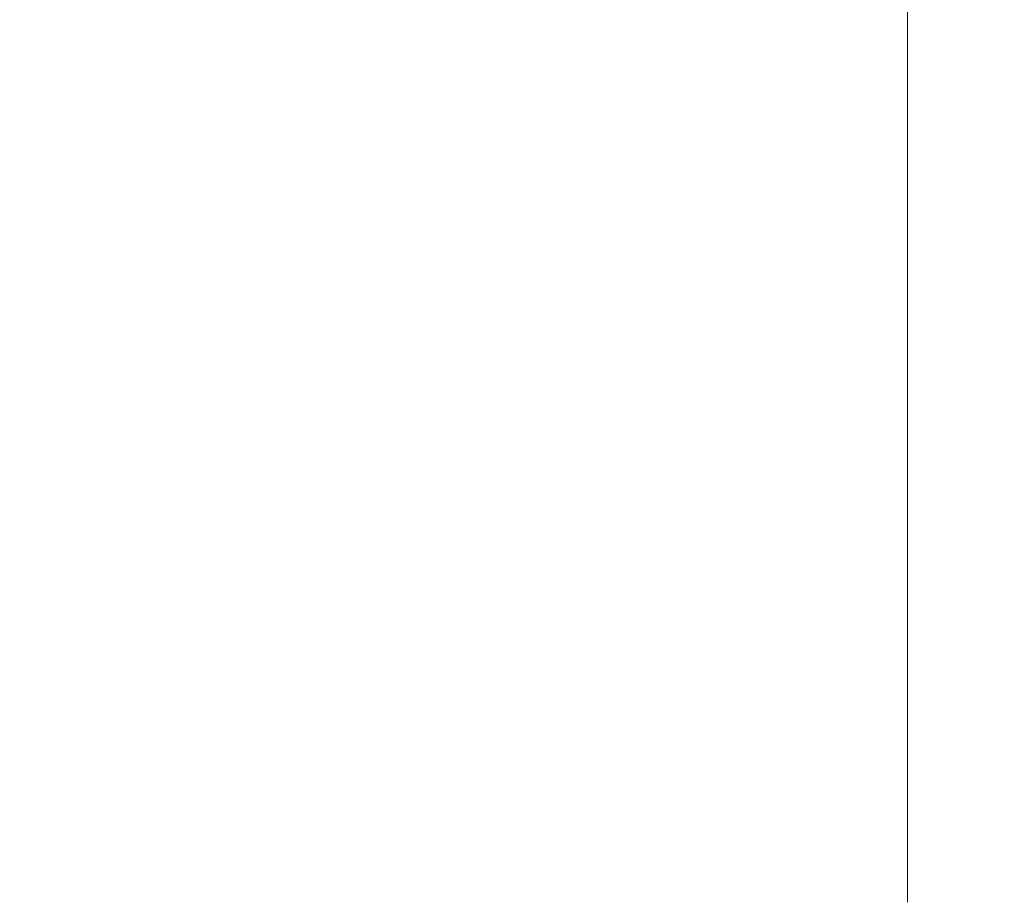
# Model space of a CAD drawing. Header units: centimetres. Extents: x -26 to 27.3, y 37.2 to 39.
# Tile 177 of 256: x -8.1985 to -8.1555, y 38.9219 to 38.9603. Entities that reach past the tile are written whole.
import ezdxf

# ---------------------------------------------------------------- set-up
doc = ezdxf.new("R2010")
doc.units = ezdxf.units.CM
doc.header["$LTSCALE"] = 2.54
doc.layers.add('Lucido design-1', color=7, linetype='Continuous')

# ---------------------------------------------------------------- blocks, each defined once
blk = doc.blocks.new('Gruppo-6-1')
at = {"color": 7, "linetype": 'Continuous', "lineweight": 9}
for points, invisible_edges in [([(-8.157115, 38.961768, -350.061354), (-8.157254, 38.958475, -350.063831), (-8.159734, 38.958528, -350.063831), (-8.159734, 38.960978, -350.061989)], 11), ([(-8.157115, 38.961768, -374.028117), (-8.157254, 38.958475, -374.030594), (-8.159734, 38.958528, -374.030594), (-8.159734, 38.960978, -374.028752)], 11), ([(-8.157115, 38.961768, -350.061354), (-8.1545, 38.961602, -350.061354), (-8.15478, 38.958317, -350.063831), (-8.157254, 38.958475, -350.063831)], 15), ([(-8.157115, 38.961768, -374.028117), (-8.1545, 38.961602, -374.028117), (-8.15478, 38.958317, -374.030594), (-8.157254, 38.958475, -374.030594)], 15), ([(27.240266, 38.959662, -349.302331), (27.240266, 38.960985, -349.303335), (-25.859734, 38.960985, -349.303335), (-25.859734, 38.959662, -349.302331)], 10), ([(27.240266, 38.959662, -373.269094), (27.240266, 38.960985, -373.270098), (-25.859734, 38.960985, -373.270098), (-25.859734, 38.959662, -373.269094)], 10), ([(-25.859734, 38.958528, -350.063831), (-25.859734, 38.960978, -350.061989), (-8.159734, 38.960978, -350.061989), (-8.159734, 38.958528, -350.063831)], 10), ([(-25.859734, 38.958528, -374.030594), (-25.859734, 38.960978, -374.028752), (-8.159734, 38.960978, -374.028752), (-8.159734, 38.958528, -374.030594)], 10), ([(-25.859734, 38.959662, -349.302331), (-25.859734, 38.957458, -349.300768), (27.240266, 38.957458, -349.300768), (27.240266, 38.959662, -349.302331)], 10), ([(-25.859734, 38.959662, -373.269094), (-25.859734, 38.957458, -373.267531), (27.240266, 38.957458, -373.267531), (27.240266, 38.959662, -373.269094)], 10), ([(-8.159734, 38.958528, -350.063831), (-8.159734, 38.957459, -350.064567), (-25.859734, 38.957459, -350.064567), (-25.859734, 38.958528, -350.063831)], 10), ([(-8.159734, 38.958528, -374.030594), (-8.159734, 38.957459, -374.03133), (-25.859734, 38.957459, -374.03133), (-25.859734, 38.958528, -374.030594)], 10), ([(-8.159734, 38.957459, -350.064567), (-8.159734, 38.958528, -350.063831), (-8.157254, 38.958475, -350.063831)], 10), ([(-8.159734, 38.957459, -374.03133), (-8.159734, 38.958528, -374.030594), (-8.157254, 38.958475, -374.030594)], 10), ([(-8.157254, 38.958475, -350.063831), (-8.157396, 38.955136, -350.066134), (-8.159734, 38.955186, -350.066134), (-8.159734, 38.957459, -350.064567)], 11), ([(-8.157254, 38.958475, -374.030594), (-8.157396, 38.955136, -374.032898), (-8.159734, 38.955186, -374.032898), (-8.159734, 38.957459, -374.03133)], 11), ([(-8.157254, 38.958475, -350.063831), (-8.15478, 38.958317, -350.063831), (-8.155063, 38.954987, -350.066134), (-8.157396, 38.955136, -350.066134)], 15), ([(-8.157254, 38.958475, -374.030594), (-8.15478, 38.958317, -374.030594), (-8.155063, 38.954987, -374.032898), (-8.157396, 38.955136, -374.032898)], 15), ([(-25.859734, 38.955186, -350.066134), (-25.859734, 38.957459, -350.064567), (-8.159734, 38.957459, -350.064567), (-8.159734, 38.955186, -350.066134)], 10), ([(-25.859734, 38.955186, -374.032898), (-25.859734, 38.957459, -374.03133), (-8.159734, 38.957459, -374.03133), (-8.159734, 38.955186, -374.032898)], 10), ([(27.240266, 38.956204, -349.29988), (27.240266, 38.957458, -349.300768), (-25.859734, 38.957458, -349.300768), (-25.859734, 38.956204, -349.29988)], 10), ([(27.240266, 38.956204, -373.266643), (27.240266, 38.957458, -373.267531), (-25.859734, 38.957458, -373.267531), (-25.859734, 38.956204, -373.266643)], 10), ([(-25.859734, 38.956204, -349.29988), (-25.859734, 38.953831, -349.298344), (27.240266, 38.953831, -349.298344), (27.240266, 38.956204, -349.29988)], 10), ([(-25.859734, 38.956204, -373.266643), (-25.859734, 38.953831, -373.265107), (27.240266, 38.953831, -373.265107), (27.240266, 38.956204, -373.266643)], 10), ([(-8.159734, 38.955186, -350.066134), (-8.159734, 38.953831, -350.066989), (-25.859734, 38.953831, -350.066989), (-25.859734, 38.955186, -350.066134)], 10), ([(-8.159734, 38.955186, -374.032898), (-8.159734, 38.953831, -374.033752), (-25.859734, 38.953831, -374.033752), (-25.859734, 38.955186, -374.032898)], 10), ([(-8.159734, 38.953831, -350.066989), (-8.159734, 38.955186, -350.066134), (-8.157396, 38.955136, -350.066134)], 10), ([(-8.159734, 38.953831, -374.033752), (-8.159734, 38.955186, -374.032898), (-8.157396, 38.955136, -374.032898)], 10), ([(-8.157396, 38.955136, -350.066134), (-8.157542, 38.95171, -350.068299), (-8.159734, 38.951757, -350.068299), (-8.159734, 38.953831, -350.066989)], 11), ([(-8.157396, 38.955136, -374.032898), (-8.157542, 38.95171, -374.035062), (-8.159734, 38.951757, -374.035062), (-8.159734, 38.953831, -374.033752)], 11), ([(-8.157396, 38.955136, -350.066134), (-8.155063, 38.954987, -350.066134), (-8.155354, 38.95157, -350.068299), (-8.157542, 38.95171, -350.068299)], 15), ([(-8.157396, 38.955136, -374.032898), (-8.155063, 38.954987, -374.032898), (-8.155354, 38.95157, -374.035062), (-8.157542, 38.95171, -374.035062)], 15), ([(27.240266, 38.952641, -349.297574), (27.240266, 38.953831, -349.298344), (-25.859734, 38.953831, -349.298344), (-25.859734, 38.952641, -349.297574)], 10), ([(-25.859734, 38.951757, -350.068299), (-25.859734, 38.953831, -350.066989), (-8.159734, 38.953831, -350.066989), (-8.159734, 38.951757, -350.068299)], 10), ([(27.240266, 38.952641, -373.264337), (27.240266, 38.953831, -373.265107), (-25.859734, 38.953831, -373.265107), (-25.859734, 38.952641, -373.264337)], 10), ([(-25.859734, 38.951757, -374.035062), (-25.859734, 38.953831, -374.033752), (-8.159734, 38.953831, -374.033752), (-8.159734, 38.951757, -374.035062)], 10), ([(-25.859734, 38.952641, -349.297574), (-25.859734, 38.950102, -349.296081), (27.240266, 38.950102, -349.296081), (27.240266, 38.952641, -349.297574)], 10), ([(-25.859734, 38.952641, -373.264337), (-25.859734, 38.950102, -373.262844), (27.240266, 38.950102, -373.262844), (27.240266, 38.952641, -373.264337)], 10), ([(-8.159734, 38.951757, -350.068299), (-8.159734, 38.950102, -350.069251), (-25.859734, 38.950102, -350.069251), (-25.859734, 38.951757, -350.068299)], 10), ([(-8.159734, 38.951757, -374.035062), (-8.159734, 38.950102, -374.036015), (-25.859734, 38.950102, -374.036015), (-25.859734, 38.951757, -374.035062)], 10), ([(-8.159734, 38.950102, -350.069251), (-8.159734, 38.951757, -350.068299), (-8.157542, 38.95171, -350.068299)], 10), ([(-8.159734, 38.950102, -374.036015), (-8.159734, 38.951757, -374.035062), (-8.157542, 38.95171, -374.035062)], 10), ([(-8.157542, 38.95171, -350.068299), (-8.157691, 38.948203, -350.07032), (-8.159734, 38.948246, -350.07032), (-8.159734, 38.950102, -350.069251)], 11), ([(-8.157542, 38.95171, -374.035062), (-8.157691, 38.948203, -374.037083), (-8.159734, 38.948246, -374.037083), (-8.159734, 38.950102, -374.036015)], 11), ([(-8.157542, 38.95171, -350.068299), (-8.155354, 38.95157, -350.068299), (-8.155652, 38.948073, -350.07032), (-8.157691, 38.948203, -350.07032)], 15), ([(-8.157542, 38.95171, -374.035062), (-8.155354, 38.95157, -374.035062), (-8.155652, 38.948073, -374.037083), (-8.157691, 38.948203, -374.037083)], 15), ([(-8.155354, 38.95157, -350.068299), (-8.153174, 38.951338, -350.068299), (-8.15362, 38.947856, -350.07032), (-8.155652, 38.948073, -350.07032)], 15), ([(-8.155354, 38.95157, -374.035062), (-8.153174, 38.951338, -374.035062), (-8.15362, 38.947856, -374.037083), (-8.155652, 38.948073, -374.037083)], 15), ([(27.240266, 38.948978, -349.295419), (27.240266, 38.950102, -349.296081), (-25.859734, 38.950102, -349.296081), (-25.859734, 38.948978, -349.295419)], 10), ([(-25.859734, 38.948246, -350.07032), (-25.859734, 38.950102, -350.069251), (-8.159734, 38.950102, -350.069251), (-8.159734, 38.948246, -350.07032)], 10), ([(27.240266, 38.948978, -373.262182), (27.240266, 38.950102, -373.262844), (-25.859734, 38.950102, -373.262844), (-25.859734, 38.948978, -373.262182)], 10), ([(-25.859734, 38.948246, -374.037083), (-25.859734, 38.950102, -374.036015), (-8.159734, 38.950102, -374.036015), (-8.159734, 38.948246, -374.037083)], 10), ([(-25.859734, 38.948978, -349.295419), (-25.859734, 38.946278, -349.293982), (27.240266, 38.946278, -349.293982), (27.240266, 38.948978, -349.295419)], 10), ([(-25.859734, 38.948978, -373.262182), (-25.859734, 38.946278, -373.260745), (27.240266, 38.946278, -373.260745), (27.240266, 38.948978, -373.262182)], 10), ([(-8.159734, 38.948246, -350.07032), (-8.159734, 38.946277, -350.07135), (-25.859734, 38.946277, -350.07135), (-25.859734, 38.948246, -350.07032)], 10), ([(-8.159734, 38.948246, -374.037083), (-8.159734, 38.946277, -374.038113), (-25.859734, 38.946277, -374.038113), (-25.859734, 38.948246, -374.037083)], 10), ([(-8.159734, 38.946277, -350.07135), (-8.159734, 38.948246, -350.07032), (-8.157691, 38.948203, -350.07032), (-8.157843, 38.94462, -350.072196)], 14), ([(-8.159734, 38.946277, -374.038113), (-8.159734, 38.948246, -374.037083), (-8.157691, 38.948203, -374.037083), (-8.157843, 38.94462, -374.038959)], 14), ([(-8.157691, 38.948203, -350.07032), (-8.155652, 38.948073, -350.07032), (-8.155956, 38.9445, -350.072196), (-8.157843, 38.94462, -350.072196)], 15), ([(-8.157691, 38.948203, -374.037083), (-8.155652, 38.948073, -374.037083), (-8.155956, 38.9445, -374.038959), (-8.157843, 38.94462, -374.038959)], 15), ([(-8.155652, 38.948073, -350.07032), (-8.15362, 38.947856, -350.07032), (-8.154075, 38.9443, -350.072196), (-8.155956, 38.9445, -350.072196)], 15), ([(-8.155652, 38.948073, -374.037083), (-8.15362, 38.947856, -374.037083), (-8.154075, 38.9443, -374.038959), (-8.155956, 38.9445, -374.038959)], 15), ([(27.240266, 38.945223, -349.29342), (27.240266, 38.946278, -349.293982), (-25.859734, 38.946278, -349.293982), (-25.859734, 38.945223, -349.29342)], 10), ([(27.240266, 38.945223, -373.260183), (27.240266, 38.946278, -373.260745), (-25.859734, 38.946278, -373.260745), (-25.859734, 38.945223, -373.260183)], 10), ([(-25.859734, 38.94466, -350.072196), (-25.859734, 38.946277, -350.07135), (-8.159734, 38.946277, -350.07135), (-8.159734, 38.94466, -350.072196)], 10), ([(-25.859734, 38.94466, -374.038959), (-25.859734, 38.946277, -374.038113), (-8.159734, 38.946277, -374.038113), (-8.159734, 38.94466, -374.038959)], 10), ([(-8.157843, 38.94462, -350.072196), (-8.159734, 38.94466, -350.072196), (-8.159734, 38.946277, -350.07135)], 9), ([(-8.157843, 38.94462, -374.038959), (-8.159734, 38.94466, -374.038959), (-8.159734, 38.946277, -374.038113)], 9), ([(-25.859734, 38.945223, -349.29342), (-25.859734, 38.942366, -349.292052), (27.240266, 38.942366, -349.292052), (27.240266, 38.945223, -349.29342)], 10), ([(-25.859734, 38.945223, -373.260183), (-25.859734, 38.942366, -373.258815), (27.240266, 38.942366, -373.258815), (27.240266, 38.945223, -373.260183)], 10), ([(-8.159734, 38.94466, -350.072196), (-8.159734, 38.942366, -350.07328), (-25.859734, 38.942366, -350.07328), (-25.859734, 38.94466, -350.072196)], 10), ([(-8.159734, 38.94466, -374.038959), (-8.159734, 38.942366, -374.040043), (-25.859734, 38.942366, -374.040043), (-25.859734, 38.94466, -374.038959)], 10), ([(-8.159734, 38.942366, -350.07328), (-8.159734, 38.94466, -350.072196), (-8.157843, 38.94462, -350.072196), (-8.157998, 38.940969, -350.073923)], 14), ([(-8.159734, 38.942366, -374.040043), (-8.159734, 38.94466, -374.038959), (-8.157843, 38.94462, -374.038959), (-8.157998, 38.940969, -374.040686)], 14), ([(-8.157843, 38.94462, -350.072196), (-8.155956, 38.9445, -350.072196), (-8.156266, 38.940859, -350.073923), (-8.157998, 38.940969, -350.073923)], 15), ([(-8.157843, 38.94462, -374.038959), (-8.155956, 38.9445, -374.038959), (-8.156266, 38.940859, -374.040686), (-8.157998, 38.940969, -374.040686)], 15), ([(-8.155956, 38.9445, -350.072196), (-8.154075, 38.9443, -350.072196), (-8.154539, 38.940675, -350.073923), (-8.156266, 38.940859, -350.073923)], 15), ([(-8.155956, 38.9445, -374.038959), (-8.154075, 38.9443, -374.038959), (-8.154539, 38.940675, -374.040686), (-8.156266, 38.940859, -374.040686)], 15), ([(27.240266, 38.94138, -349.291579), (27.240266, 38.942366, -349.292052), (-25.859734, 38.942366, -349.292052), (-25.859734, 38.94138, -349.291579)], 10), ([(-25.859734, 38.941006, -350.073923), (-25.859734, 38.942366, -350.07328), (-8.159734, 38.942366, -350.07328), (-8.159734, 38.941006, -350.073923)], 10), ([(27.240266, 38.94138, -373.258342), (27.240266, 38.942366, -373.258815), (-25.859734, 38.942366, -373.258815), (-25.859734, 38.94138, -373.258342)], 10), ([(-25.859734, 38.941006, -374.040686), (-25.859734, 38.942366, -374.040043), (-8.159734, 38.942366, -374.040043), (-8.159734, 38.941006, -374.040686)], 10), ([(-8.157998, 38.940969, -350.073923), (-8.159734, 38.941006, -350.073923), (-8.159734, 38.942366, -350.07328)], 9), ([(-8.157998, 38.940969, -374.040686), (-8.159734, 38.941006, -374.040686), (-8.159734, 38.942366, -374.040043)], 9), ([(-25.859734, 38.94138, -349.291579), (-25.859734, 38.938374, -349.290294), (27.240266, 38.938374, -349.290294), (27.240266, 38.94138, -349.291579)], 10), ([(-25.859734, 38.94138, -373.258342), (-25.859734, 38.938374, -373.257057), (27.240266, 38.938374, -373.257057), (27.240266, 38.94138, -373.258342)], 10), ([(-8.159734, 38.941006, -350.073923), (-8.159734, 38.938374, -350.075039), (-25.859734, 38.938374, -350.075039), (-25.859734, 38.941006, -350.073923)], 10), ([(-8.159734, 38.941006, -374.040686), (-8.159734, 38.938374, -374.041802), (-25.859734, 38.938374, -374.041802), (-25.859734, 38.941006, -374.040686)], 10), ([(-8.159734, 38.938374, -350.075039), (-8.159734, 38.941006, -350.073923), (-8.157998, 38.940969, -350.073923), (-8.158156, 38.937255, -350.075499)], 14), ([(-8.159734, 38.938374, -374.041802), (-8.159734, 38.941006, -374.040686), (-8.157998, 38.940969, -374.040686), (-8.158156, 38.937255, -374.042262)], 14), ([(-8.157998, 38.940969, -350.073923), (-8.156266, 38.940859, -350.073923), (-8.156581, 38.937155, -350.075499), (-8.158156, 38.937255, -350.075499)], 15), ([(-8.157998, 38.940969, -374.040686), (-8.156266, 38.940859, -374.040686), (-8.156581, 38.937155, -374.042262), (-8.158156, 38.937255, -374.042262)], 15), ([(-8.156266, 38.940859, -350.073923), (-8.154539, 38.940675, -350.073923), (-8.155012, 38.936988, -350.075499), (-8.156581, 38.937155, -350.075499)], 15), ([(-8.156266, 38.940859, -374.040686), (-8.154539, 38.940675, -374.040686), (-8.155012, 38.936988, -374.042262), (-8.156581, 38.937155, -374.042262)], 15), ([(27.240266, 38.937458, -349.289902), (27.240266, 38.938374, -349.290294), (-25.859734, 38.938374, -349.290294), (-25.859734, 38.937458, -349.289902)], 10), ([(-25.859734, 38.937289, -350.075499), (-25.859734, 38.938374, -350.075039), (-8.159734, 38.938374, -350.075039), (-8.159734, 38.937289, -350.075499)], 10), ([(27.240266, 38.937458, -373.256665), (27.240266, 38.938374, -373.257057), (-25.859734, 38.938374, -373.257057), (-25.859734, 38.937458, -373.256665)], 10), ([(-25.859734, 38.937289, -374.042262), (-25.859734, 38.938374, -374.041802), (-8.159734, 38.938374, -374.041802), (-8.159734, 38.937289, -374.042262)], 10), ([(-8.158156, 38.937255, -350.075499), (-8.159734, 38.937289, -350.075499), (-8.159734, 38.938374, -350.075039)], 9), ([(-8.158156, 38.937255, -374.042262), (-8.159734, 38.937289, -374.042262), (-8.159734, 38.938374, -374.041802)], 9), ([(-25.859734, 38.937458, -349.289902), (-25.859734, 38.934309, -349.288712), (27.240266, 38.934309, -349.288712), (27.240266, 38.937458, -349.289902)], 10), ([(-25.859734, 38.937458, -373.256665), (-25.859734, 38.934309, -373.255475), (27.240266, 38.934309, -373.255475), (27.240266, 38.937458, -373.256665)], 10), ([(-8.159734, 38.937289, -350.075499), (-8.159734, 38.934309, -350.076623), (-25.859734, 38.934309, -350.076623), (-25.859734, 38.937289, -350.075499)], 10), ([(-8.159734, 38.937289, -374.042262), (-8.159734, 38.934309, -374.043386), (-25.859734, 38.934309, -374.043386), (-25.859734, 38.937289, -374.042262)], 10), ([(-8.159734, 38.934309, -350.076623), (-8.159734, 38.937289, -350.075499), (-8.158156, 38.937255, -350.075499), (-8.158316, 38.933485, -350.076923)], 14), ([(-8.159734, 38.934309, -374.043386), (-8.159734, 38.937289, -374.042262), (-8.158156, 38.937255, -374.042262), (-8.158316, 38.933485, -374.043686)], 14), ([(-8.158156, 38.937255, -350.075499), (-8.156581, 38.937155, -350.075499), (-8.156901, 38.933395, -350.076923), (-8.158316, 38.933485, -350.076923)], 15), ([(-8.158156, 38.937255, -374.042262), (-8.156581, 38.937155, -374.042262), (-8.156901, 38.933395, -374.043686), (-8.158316, 38.933485, -374.043686)], 15), ([(-8.156581, 38.937155, -350.075499), (-8.155012, 38.936988, -350.075499), (-8.155491, 38.933245, -350.076923), (-8.156901, 38.933395, -350.076923)], 15), ([(-8.156581, 38.937155, -374.042262), (-8.155012, 38.936988, -374.042262), (-8.155491, 38.933245, -374.043686), (-8.156901, 38.933395, -374.043686)], 15), ([(27.240266, 38.933462, -349.288392), (27.240266, 38.934309, -349.288712), (-25.859734, 38.934309, -349.288712), (-25.859734, 38.933462, -349.288392)], 10), ([(-25.859734, 38.933515, -350.076923), (-25.859734, 38.934309, -350.076623), (-8.159734, 38.934309, -350.076623), (-8.159734, 38.933515, -350.076923)], 10), ([(27.240266, 38.933462, -373.255155), (27.240266, 38.934309, -373.255475), (-25.859734, 38.934309, -373.255475), (-25.859734, 38.933462, -373.255155)], 10), ([(-25.859734, 38.933515, -374.043686), (-25.859734, 38.934309, -374.043386), (-8.159734, 38.934309, -374.043386), (-8.159734, 38.933515, -374.043686)], 10), ([(-8.158316, 38.933485, -350.076923), (-8.159734, 38.933515, -350.076923), (-8.159734, 38.934309, -350.076623)], 9), ([(-8.158316, 38.933485, -374.043686), (-8.159734, 38.933515, -374.043686), (-8.159734, 38.934309, -374.043386)], 9), ([(-8.159734, 38.933515, -350.076923), (-8.159734, 38.93018, -350.07803), (-25.859734, 38.93018, -350.07803), (-25.859734, 38.933515, -350.076923)], 10), ([(-8.159734, 38.933515, -374.043686), (-8.159734, 38.93018, -374.044793), (-25.859734, 38.93018, -374.044793), (-25.859734, 38.933515, -374.043686)], 10), ([(-25.859734, 38.933462, -349.288392), (-25.859734, 38.930178, -349.287308), (27.240266, 38.930178, -349.287308), (27.240266, 38.933462, -349.288392)], 10), ([(-25.859734, 38.933462, -373.255155), (-25.859734, 38.930178, -373.254072), (27.240266, 38.930178, -373.254072), (27.240266, 38.933462, -373.255155)], 10), ([(-8.159734, 38.93018, -350.07803), (-8.159734, 38.933515, -350.076923), (-8.158316, 38.933485, -350.076923), (-8.158478, 38.929665, -350.078192)], 14), ([(-8.159734, 38.93018, -374.044793), (-8.159734, 38.933515, -374.043686), (-8.158316, 38.933485, -374.043686), (-8.158478, 38.929665, -374.044955)], 14), ([(-8.158316, 38.933485, -350.076923), (-8.156901, 38.933395, -350.076923), (-8.157225, 38.929585, -350.078192), (-8.158478, 38.929665, -350.078192)], 15), ([(-8.158316, 38.933485, -374.043686), (-8.156901, 38.933395, -374.043686), (-8.157225, 38.929585, -374.044955), (-8.158478, 38.929665, -374.044955)], 15), ([(-8.156901, 38.933395, -350.076923), (-8.155491, 38.933245, -350.076923), (-8.155977, 38.929452, -350.078192), (-8.157225, 38.929585, -350.078192)], 15), ([(-8.156901, 38.933395, -374.043686), (-8.155491, 38.933245, -374.043686), (-8.155977, 38.929452, -374.044955), (-8.157225, 38.929585, -374.044955)], 15), ([(-8.155491, 38.933245, -350.076923), (-8.154089, 38.933035, -350.076923), (-8.154735, 38.929267, -350.078192), (-8.155977, 38.929452, -350.078192)], 15), ([(-8.155491, 38.933245, -374.043686), (-8.154089, 38.933035, -374.043686), (-8.154735, 38.929267, -374.044955), (-8.155977, 38.929452, -374.044955)], 15), ([(-25.859734, 38.929692, -350.078192), (-25.859734, 38.93018, -350.07803), (-8.159734, 38.93018, -350.07803), (-8.159734, 38.929692, -350.078192)], 10), ([(-25.859734, 38.929692, -374.044955), (-25.859734, 38.93018, -374.044793), (-8.159734, 38.93018, -374.044793), (-8.159734, 38.929692, -374.044955)], 10), ([(27.240266, 38.929399, -349.287051), (27.240266, 38.930178, -349.287308), (-25.859734, 38.930178, -349.287308), (-25.859734, 38.929399, -349.287051)], 10), ([(27.240266, 38.929399, -373.253814), (27.240266, 38.930178, -373.254072), (-25.859734, 38.930178, -373.254072), (-25.859734, 38.929399, -373.253814)], 10), ([(-8.158478, 38.929665, -350.078192), (-8.159734, 38.929692, -350.078192), (-8.159734, 38.93018, -350.07803)], 9), ([(-8.158478, 38.929665, -374.044955), (-8.159734, 38.929692, -374.044955), (-8.159734, 38.93018, -374.044793)], 9), ([(-8.159734, 38.929692, -350.078192), (-8.159734, 38.925993, -350.079256), (-25.859734, 38.925993, -350.079256), (-25.859734, 38.929692, -350.078192)], 10), ([(-8.159734, 38.929692, -374.044955), (-8.159734, 38.925993, -374.046019), (-25.859734, 38.925993, -374.046019), (-25.859734, 38.929692, -374.044955)], 10), ([(-8.159734, 38.925993, -350.079256), (-8.159734, 38.929692, -350.078192), (-8.158478, 38.929665, -350.078192), (-8.158642, 38.925802, -350.079304)], 14), ([(-8.159734, 38.925993, -374.046019), (-8.159734, 38.929692, -374.044955), (-8.158478, 38.929665, -374.044955), (-8.158642, 38.925802, -374.046067)], 14), ([(-8.158478, 38.929665, -350.078192), (-8.157225, 38.929585, -350.078192), (-8.157553, 38.925733, -350.079304), (-8.158642, 38.925802, -350.079304)], 15), ([(-8.158478, 38.929665, -374.044955), (-8.157225, 38.929585, -374.044955), (-8.157553, 38.925733, -374.046067), (-8.158642, 38.925802, -374.046067)], 15), ([(-25.859734, 38.929399, -349.287051), (-25.859734, 38.92599, -349.286087), (27.240266, 38.92599, -349.286087), (27.240266, 38.929399, -349.287051)], 10), ([(-25.859734, 38.929399, -373.253814), (-25.859734, 38.92599, -373.25285), (27.240266, 38.92599, -373.25285), (27.240266, 38.929399, -373.253814)], 10), ([(-8.157225, 38.929585, -350.078192), (-8.155977, 38.929452, -350.078192), (-8.156468, 38.925617, -350.079304), (-8.157553, 38.925733, -350.079304)], 15), ([(-8.157225, 38.929585, -374.044955), (-8.155977, 38.929452, -374.044955), (-8.156468, 38.925617, -374.046067), (-8.157553, 38.925733, -374.046067)], 15), ([(-8.155977, 38.929452, -350.078192), (-8.154735, 38.929267, -350.078192), (-8.155388, 38.925456, -350.079304), (-8.156468, 38.925617, -350.079304)], 15), ([(-8.155977, 38.929452, -374.044955), (-8.154735, 38.929267, -374.044955), (-8.155388, 38.925456, -374.046067), (-8.156468, 38.925617, -374.046067)], 15), ([(-25.859734, 38.925825, -350.079304), (-25.859734, 38.925993, -350.079256), (-8.159734, 38.925993, -350.079256), (-8.159734, 38.925825, -350.079304)], 10), ([(-25.859734, 38.925825, -374.046067), (-25.859734, 38.925993, -374.046019), (-8.159734, 38.925993, -374.046019), (-8.159734, 38.925825, -374.046067)], 10), ([(27.240266, 38.925276, -349.285885), (27.240266, 38.92599, -349.286087), (-25.859734, 38.92599, -349.286087), (-25.859734, 38.925276, -349.285885)], 10), ([(27.240266, 38.925276, -373.252648), (27.240266, 38.92599, -373.25285), (-25.859734, 38.92599, -373.25285), (-25.859734, 38.925276, -373.252648)], 10), ([(-8.159734, 38.925825, -350.079304), (-8.159734, 38.921922, -350.080259), (-25.859734, 38.921922, -350.080259), (-25.859734, 38.925825, -350.079304)], 10), ([(-25.859734, 38.921922, -374.047022), (-25.859734, 38.925825, -374.046067), (-8.159734, 38.925825, -374.046067), (-8.159734, 38.921922, -374.047022)], 10), ([(-8.158642, 38.925802, -350.079304), (-8.159734, 38.925825, -350.079304), (-8.159734, 38.925993, -350.079256)], 9), ([(-8.158642, 38.925802, -374.046067), (-8.159734, 38.925825, -374.046067), (-8.159734, 38.925993, -374.046019)], 9), ([(-8.159734, 38.925825, -350.079304), (-8.158642, 38.925802, -350.079304), (-8.158808, 38.921902, -350.080259), (-8.159734, 38.921922, -350.080259)], 7), ([(-8.159734, 38.925825, -374.046067), (-8.158642, 38.925802, -374.046067), (-8.158808, 38.921902, -374.047022), (-8.159734, 38.921922, -374.047022)], 7), ([(-8.158642, 38.925802, -350.079304), (-8.157553, 38.925733, -350.079304), (-8.157884, 38.921844, -350.080259), (-8.158808, 38.921902, -350.080259)], 15), ([(-8.158642, 38.925802, -374.046067), (-8.157553, 38.925733, -374.046067), (-8.157884, 38.921844, -374.047022), (-8.158808, 38.921902, -374.047022)], 15), ([(-8.157553, 38.925733, -350.079304), (-8.156468, 38.925617, -350.079304), (-8.156963, 38.921745, -350.080259), (-8.157884, 38.921844, -350.080259)], 15), ([(-8.157553, 38.925733, -374.046067), (-8.156468, 38.925617, -374.046067), (-8.156963, 38.921745, -374.047022), (-8.157884, 38.921844, -374.047022)], 15), ([(-8.156468, 38.925617, -350.079304), (-8.155388, 38.925456, -350.079304), (-8.156048, 38.921608, -350.080259), (-8.156963, 38.921745, -350.080259)], 15), ([(-8.156468, 38.925617, -374.046067), (-8.155388, 38.925456, -374.046067), (-8.156048, 38.921608, -374.047022), (-8.156963, 38.921745, -374.047022)], 15), ([(-8.155388, 38.925456, -350.079304), (-8.154316, 38.925248, -350.079304), (-8.155139, 38.921433, -350.080259), (-8.156048, 38.921608, -350.080259)], 15), ([(-8.155388, 38.925456, -374.046067), (-8.154316, 38.925248, -374.046067), (-8.155139, 38.921433, -374.047022), (-8.156048, 38.921608, -374.047022)], 15), ([(-25.859734, 38.925276, -349.285885), (-25.859734, 38.921753, -349.285049), (27.240266, 38.921753, -349.285049), (27.240266, 38.925276, -349.285885)], 10), ([(-25.859734, 38.925276, -373.252648), (-25.859734, 38.921753, -373.251812), (27.240266, 38.921753, -373.251812), (27.240266, 38.925276, -373.252648)], 10), ([(-8.159734, 38.921922, -350.080259), (-8.159734, 38.921755, -350.080293), (-25.859734, 38.921755, -350.080293), (-25.859734, 38.921922, -350.080259)], 10), ([(-8.159734, 38.921922, -374.047022), (-8.159734, 38.921755, -374.047056), (-25.859734, 38.921755, -374.047056), (-25.859734, 38.921922, -374.047022)], 10)]:
    blk.add_3dface(points, dxfattribs=dict(at, invisible_edges=invisible_edges))

msp = doc.modelspace()

# ---------------------------------------------------------------- block references
at = {"layer": 'Lucido design-1', "color": 7}
msp.add_blockref('Gruppo-6-1', (0, 0), dxfattribs=at)

doc.saveas('drawing.dxf')
